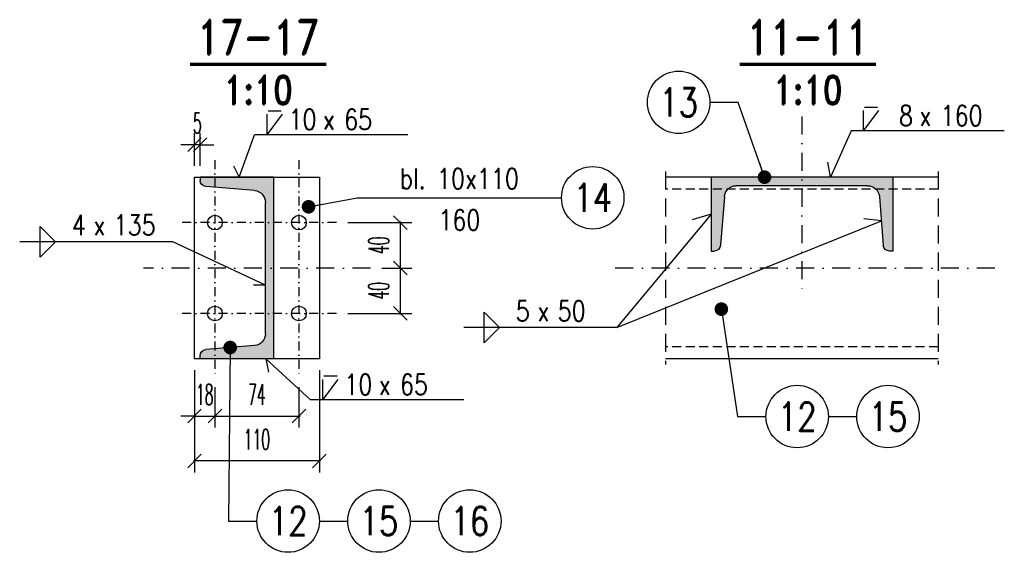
# Model space of a CAD drawing. Header units: millimetres. Extents: x -228255 to 14536, y -140109 to 119945.
# Tile 63 of 123: x -174338 to -173471, y 62419 to 62888. Entities that reach past the tile are written whole.
import ezdxf
from ezdxf.enums import TextEntityAlignment as Align

# ---------------------------------------------------------------- set-up
doc = ezdxf.new("R2010")
doc.units = ezdxf.units.MM
doc.header["$LTSCALE"] = 2.5
for name, pattern in [('DASHDOT', [25.4, 12.7, -6.35, 0, -6.35]), ('DASHDOT2', [12.7, 6.35, -3.175, 0, -3.175]), ('DASHED', [19.049999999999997, 12.7, -6.35]), ('DASHED2', [9.524999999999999, 6.35, -3.175])]:
    doc.linetypes.add(name, pattern=pattern)
for name, color, linetype in [('Gruba', 6, 'Continuous'), ('Opisy_stal', 7, 'Continuous'), ('Osie', 134, 'DASHDOT'), ('Osie_laczniki', 157, 'DASHDOT2'), ('Przerywana', 5, 'DASHED'), ('stal', 4, 'Continuous'), ('Stal_nw', 181, 'DASHED2'), ('Stal_przekroj', 1, 'Continuous'), ('Wymiary', 86, 'Continuous')]:
    doc.layers.add(name, color=color, linetype=linetype)
doc.styles.get("Standard").update_dxf_attribs({"font": 'romans.shx', "width": 0.65})
doc.styles.add('style1', font='romand.shx', dxfattribs={"width": 0.8})
doc.styles.add('style3', font='romans.shx', dxfattribs={"width": 0.5})
doc.dimstyles.new('Skala_10', dxfattribs={"dimtxt": 18, "dimasz": 12, "dimexe": 10, "dimexo": 10, "dimgap": 10, "dimtad": 1, "dimdec": 0, "dimdsep": 46, "dimtxsty": 'style3', "dimblk": 'OBLIQUE', "dimcen": 0, "dimdle": 1, "dimclrd": 256, "dimclre": 256, "dimclrt": 31, "dimadec": 1, "dimazin": 0, "dimtfac": 1, "dimtdec": 0, "dimtix": 1, "dimtmove": 2, "dimatfit": 0, "dimldrblk": 'DOT', "dimfxl": 1, "dimtolj": 1, "dimtzin": 0, "dimlwd": -1, "dimlwe": -1, "dimarcsym": 0})
doc.dimstyles.new('Skala_10$7', dxfattribs={"dimscale": 0, "dimtxt": 18, "dimasz": 12, "dimexe": 10, "dimexo": 15, "dimgap": 5, "dimtad": 1, "dimdec": 0, "dimrnd": 0.5, "dimzin": 9, "dimdsep": 46, "dimtxsty": 'Standard', "dimblk1": 'OBLIQUE', "dimblk2": 'OBLIQUE', "dimsah": 1, "dimcen": 10, "dimdle": 10, "dimclrt": 31, "dimadec": 0, "dimazin": 0, "dimtfac": 1, "dimtdec": 0, "dimtmove": 2, "dimatfit": 3, "dimldrblk": 'DOT', "dimfxl": 1, "dimtolj": 1, "dimtzin": 9, "dimarcsym": 0})

# ---------------------------------------------------------------- blocks, each defined once
blk = doc.blocks.new('C160')
for p, q in [((0, 0), (0, 160)), ((0, 160), (65, 160)), ((65, 160), (65, 157.1775719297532)), ((17.16267516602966, 148.2730140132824), (59.93859872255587, 151.6950878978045)), ((7.5, 22.19354641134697), (7.5, 137.806453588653)), ((17.16267516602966, 11.72698598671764), (59.93859872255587, 8.304912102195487)), ((0, 0), (65, 0)), ((65, 0), (65, 2.822428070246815))]:
    blk.add_line(p, q)
for centre, radius, start, end in [((59.5, 157.1775719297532), 5.5, 274.5739212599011, 0), ((18, 137.806453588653), 10.5, 94.5739212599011, 180), ((18, 22.19354641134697), 10.5, 180, 265.4260787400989), ((59.5, 2.822428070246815), 5.5, 0, 85.42607874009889)]:
    blk.add_arc(centre, radius, start, end)
blk = doc.blocks.new('_Oblique')
at = {"color": 0, "linetype": 'ByBlock', "lineweight": -2}
blk.add_line((-0.5, -0.5), (0.5, 0.5), dxfattribs=at)
blk = doc.blocks.new('*D805')
at = {"layer": 'Defpoints', "color": 0, "ltscale": 0.5, "transparency": 16777216}
for p in [(-174028.9221677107, 62669.51168564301), (-174002.6072639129, 62669.51168564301), (-174058.9221677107, 62629.51168564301)]:
    blk.add_point(p, dxfattribs=at)
at = {"layer": 'Wymiary', "ltscale": 0.5, "transparency": 16777216}
for p, q in [((-174002.6072639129, 62628.51168564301), (-174002.6072639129, 62670.51168564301)), ((-174018.9221677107, 62669.51168564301), (-173992.6072639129, 62669.51168564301)), ((-174048.9221677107, 62629.51168564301), (-173992.6072639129, 62629.51168564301))]:
    blk.add_line(p, q, dxfattribs=at)
at = {"layer": 'Wymiary', "ltscale": 0.5, "transparency": 16777216, "xscale": 12, "yscale": 12, "zscale": 12}
for p, rotation in [((-174002.6072639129, 62669.51168564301), 90), ((-174002.6072639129, 62629.51168564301), 270)]:
    blk.add_blockref('_Oblique', p, dxfattribs=dict(at, rotation=rotation))
at = {"layer": 'Wymiary', "color": 31, "ltscale": 0.5, "transparency": 16777216, "insert": (-174021.6072639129, 62649.51168564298), "char_height": 18, "attachment_point": 5, "rotation": 90, "style": 'style3'}
blk.add_mtext('\\A1;40', dxfattribs=at)
blk = doc.blocks.new('_Dot')
at = {"color": 0, "linetype": 'ByBlock', "lineweight": -2}
blk.add_line((-0.5, 0), (-1, 0), dxfattribs=at)
at = {"color": 0, "linetype": 'ByBlock', "const_width": 0.5}
blk.add_lwpolyline([(-0.25, 0, 1), (0.25, 0, 1)], format="xyb", close=True, dxfattribs=at)
blk = doc.blocks.new('*D806')
at = {"layer": 'Defpoints', "color": 0, "ltscale": 0.5, "transparency": 16777216}
for p in [(-174058.9221677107, 62709.51168564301), (-174002.6072639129, 62709.51168564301), (-174028.9221677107, 62669.51168564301)]:
    blk.add_point(p, dxfattribs=at)
at = {"layer": 'Wymiary', "ltscale": 0.5, "transparency": 16777216}
for p, q in [((-174048.9221677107, 62709.51168564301), (-173992.6072639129, 62709.51168564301)), ((-174002.6072639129, 62668.51168564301), (-174002.6072639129, 62710.51168564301)), ((-174018.9221677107, 62669.51168564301), (-173992.6072639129, 62669.51168564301))]:
    blk.add_line(p, q, dxfattribs=at)
at = {"layer": 'Wymiary', "ltscale": 0.5, "transparency": 16777216, "xscale": 12, "yscale": 12, "zscale": 12}
for p, rotation in [((-174002.6072639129, 62709.51168564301), 90), ((-174002.6072639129, 62669.51168564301), 270)]:
    blk.add_blockref('_Oblique', p, dxfattribs=dict(at, rotation=rotation))
at = {"layer": 'Wymiary', "color": 31, "ltscale": 0.5, "transparency": 16777216, "insert": (-174021.6072639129, 62689.51168564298), "char_height": 18, "attachment_point": 5, "rotation": 90, "style": 'style3'}
blk.add_mtext('\\A1;40', dxfattribs=at)
blk = doc.blocks.new('*D807')
at = {"layer": 'Defpoints', "color": 0, "ltscale": 0.5, "transparency": 16777216}
for p in [(-174183.9221677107, 62778.12493121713), (-174183.9221677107, 62749.51168564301), (-174178.9221677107, 62749.51168564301)]:
    blk.add_point(p, dxfattribs=at)
at = {"layer": 'Wymiary', "ltscale": 0.5, "transparency": 16777216}
for p, q in [((-174183.9221677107, 62759.51168564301), (-174183.9221677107, 62788.12493121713)), ((-174178.9221677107, 62759.51168564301), (-174178.9221677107, 62788.12493121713)), ((-174183.9221677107, 62778.12493121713), (-174195.9221677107, 62778.12493121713)), ((-174178.9221677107, 62778.12493121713), (-174183.9221677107, 62778.12493121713)), ((-174178.9221677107, 62778.12493121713), (-174166.9221677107, 62778.12493121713))]:
    blk.add_line(p, q, dxfattribs=at)
at = {"layer": 'Wymiary', "ltscale": 0.5, "transparency": 16777216, "xscale": 12, "yscale": 12, "zscale": 12}
blk.add_blockref('_Oblique', (-174183.9221677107, 62778.12493121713), dxfattribs=at)
at = {"layer": 'Wymiary', "ltscale": 0.5, "transparency": 16777216, "xscale": 12, "yscale": 12, "zscale": 12, "rotation": 180}
blk.add_blockref('_Oblique', (-174178.9221677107, 62778.12493121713), dxfattribs=at)
at = {"layer": 'Wymiary', "color": 31, "ltscale": 0.5, "transparency": 16777216, "insert": (-174181.4221677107, 62797.12493121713), "char_height": 18, "attachment_point": 5, "style": 'style3'}
blk.add_mtext('\\A1;5', dxfattribs=at)
blk = doc.blocks.new('*D808')
at = {"layer": 'Defpoints', "color": 0, "ltscale": 0.5, "transparency": 16777216}
for p in [(-174183.9221677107, 62589.51168564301), (-174165.9221677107, 62574.51168564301), (-174165.9221677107, 62539.12422123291)]:
    blk.add_point(p, dxfattribs=at)
at = {"layer": 'Wymiary', "ltscale": 0.5, "transparency": 16777216}
for p, q in [((-174183.9221677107, 62579.51168564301), (-174183.9221677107, 62529.12422123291)), ((-174165.9221677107, 62564.51168564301), (-174165.9221677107, 62529.12422123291)), ((-174183.9221677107, 62539.12422123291), (-174195.9221677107, 62539.12422123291)), ((-174183.9221677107, 62539.12422123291), (-174165.9221677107, 62539.12422123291)), ((-174165.9221677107, 62539.12422123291), (-174153.9221677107, 62539.12422123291))]:
    blk.add_line(p, q, dxfattribs=at)
at = {"layer": 'Wymiary', "ltscale": 0.5, "transparency": 16777216, "xscale": 12, "yscale": 12, "zscale": 12}
blk.add_blockref('_Oblique', (-174183.9221677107, 62539.12422123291), dxfattribs=at)
at = {"layer": 'Wymiary', "ltscale": 0.5, "transparency": 16777216, "xscale": 12, "yscale": 12, "zscale": 12, "rotation": 180}
blk.add_blockref('_Oblique', (-174165.9221677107, 62539.12422123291), dxfattribs=at)
at = {"layer": 'Wymiary', "color": 31, "ltscale": 0.5, "transparency": 16777216, "insert": (-174174.9221677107, 62558.12422123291), "char_height": 18, "attachment_point": 5, "style": 'style3'}
blk.add_mtext('\\A1;18', dxfattribs=at)
blk = doc.blocks.new('*D809')
at = {"layer": 'Defpoints', "color": 0, "ltscale": 0.5, "transparency": 16777216}
for p in [(-174165.9221677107, 62574.51168564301), (-174091.9221677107, 62574.51168564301), (-174091.9221677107, 62539.12422123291)]:
    blk.add_point(p, dxfattribs=at)
at = {"layer": 'Wymiary', "ltscale": 0.5, "transparency": 16777216}
for p, q in [((-174165.9221677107, 62564.51168564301), (-174165.9221677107, 62529.12422123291)), ((-174091.9221677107, 62564.51168564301), (-174091.9221677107, 62529.12422123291)), ((-174166.9221677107, 62539.12422123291), (-174090.9221677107, 62539.12422123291))]:
    blk.add_line(p, q, dxfattribs=at)
at = {"layer": 'Wymiary', "ltscale": 0.5, "transparency": 16777216, "xscale": 12, "yscale": 12, "zscale": 12, "rotation": 180}
blk.add_blockref('_Oblique', (-174165.9221677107, 62539.12422123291), dxfattribs=at)
at = {"layer": 'Wymiary', "ltscale": 0.5, "transparency": 16777216, "xscale": 12, "yscale": 12, "zscale": 12}
blk.add_blockref('_Oblique', (-174091.9221677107, 62539.12422123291), dxfattribs=at)
at = {"layer": 'Wymiary', "color": 31, "ltscale": 0.5, "transparency": 16777216, "insert": (-174128.9221677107, 62558.12422123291), "char_height": 18, "attachment_point": 5, "style": 'style3'}
blk.add_mtext('\\A1;74', dxfattribs=at)
blk = doc.blocks.new('*D810')
at = {"layer": 'Defpoints', "color": 0, "ltscale": 0.5, "transparency": 16777216}
for p in [(-174183.9221677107, 62589.51168564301), (-174073.9221677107, 62589.51168564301), (-174183.9221677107, 62499.63355001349)]:
    blk.add_point(p, dxfattribs=at)
at = {"layer": 'Wymiary', "ltscale": 0.5, "transparency": 16777216}
for p, q in [((-174183.9221677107, 62579.51168564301), (-174183.9221677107, 62489.63355001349)), ((-174073.9221677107, 62579.51168564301), (-174073.9221677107, 62489.63355001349)), ((-174072.9221677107, 62499.63355001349), (-174184.9221677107, 62499.63355001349))]:
    blk.add_line(p, q, dxfattribs=at)
at = {"layer": 'Wymiary', "ltscale": 0.5, "transparency": 16777216, "xscale": 12, "yscale": 12, "zscale": 12, "rotation": 180}
blk.add_blockref('_Oblique', (-174183.9221677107, 62499.63355001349), dxfattribs=at)
at = {"layer": 'Wymiary', "ltscale": 0.5, "transparency": 16777216, "xscale": 12, "yscale": 12, "zscale": 12}
blk.add_blockref('_Oblique', (-174073.9221677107, 62499.63355001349), dxfattribs=at)
at = {"layer": 'Wymiary', "color": 31, "ltscale": 0.5, "transparency": 16777216, "insert": (-174128.9221677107, 62518.63355001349), "char_height": 18, "attachment_point": 5, "style": 'style3'}
blk.add_mtext('\\A1;110', dxfattribs=at)
blk = doc.blocks.new('pol_V_prawa')
at = {"color": 7}
for p, q in [((10.95383530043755, 0), (24.45383530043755, 18)), ((10.95383530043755, 0), (10.95383530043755, 18)), ((135, 0), (0, 0))]:
    blk.add_line(p, q, dxfattribs=at)
at = {"color": 31, "width": 0.8}
blk.add_text('x', height=18, dxfattribs=at).set_placement((60.11379066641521, 4.5))
blk.add_attdef('22', text='', height=18, dxfattribs=at).set_placement((54.50961159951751, 4.5), align=Align.RIGHT)
blk.add_attdef('9999', (78.82358012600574, 4.5), '', height=18, dxfattribs=at)
blk = doc.blocks.new('Pach_obustr_lewa')
at = {"color": 7}
for p, q in [((-116.9999999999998, -13.5), (-116.9999999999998, 13.5)), ((-116.9999999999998, 13.5), (-103.5000000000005, 1.591615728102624e-12)), ((0, 0), (-134.9999999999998, 0)), ((-116.9999999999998, -13.50000000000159), (-103.5000000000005, 7.958078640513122e-13))]:
    blk.add_line(p, q, dxfattribs=at)
at = {"color": 31, "width": 0.8}
blk.add_text('x', height=18, dxfattribs=at).set_placement((-70.04479752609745, 5.610461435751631))
blk.add_attdef('AA', text='', height=18, dxfattribs=at).set_placement((-76.7791431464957, 5.610461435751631), align=Align.RIGHT)
blk.add_attdef('LLLL', (-52.29250789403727, 5.610365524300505), '', height=18, dxfattribs=at)
blk = doc.blocks.new('Op_el_prawy')
at = {"color": 7}
blk.add_line((0, 2.842170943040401e-14), (180, 2.842170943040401e-14), dxfattribs=at)
blk.add_circle((207.5, 2.842170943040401e-14), 27.5, dxfattribs=at)
at = {"color": 31, "width": 0.8}
for tag, p in [('ZK_120X120X5', (90, 7.803000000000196)), ('1000', (90, -28.61999999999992))]:
    blk.add_attdef(tag, text='', height=18, dxfattribs=at).set_placement(p, align=Align.CENTER)
blk.add_attdef('22', text='', height=25, dxfattribs=at).set_placement((207.5, 2.842170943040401e-14), align=Align.MIDDLE)
blk = doc.blocks.new('Elem_lewy')
at = {"color": 7}
blk.add_line((-2.273736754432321e-13, 5.684341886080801e-14), (-25.00000000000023, 8.526512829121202e-14), dxfattribs=at)
blk.add_circle((-52.50000000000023, 5.684341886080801e-14), 27.5, dxfattribs=at)
at = {"color": 31, "width": 0.8}
blk.add_attdef('22', text='', height=25, dxfattribs=at).set_placement((-52.50000000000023, 5.684341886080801e-14), align=Align.MIDDLE)
blk = doc.blocks.new('Elem_prawy')
at = {"color": 7}
blk.add_line((0, -5.684341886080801e-14), (25, -2.842170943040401e-14), dxfattribs=at)
blk.add_circle((52.5, -5.684341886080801e-14), 27.5, dxfattribs=at)
at = {"color": 31, "width": 0.8}
blk.add_attdef('22', text='', height=25, dxfattribs=at).set_placement((52.5, -5.684341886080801e-14), align=Align.MIDDLE)

msp = doc.modelspace()

# ---------------------------------------------------------------- hatches: boundary and pattern name
at = {"layer": 'Stal_przekroj', "ltscale": 0.5}
h = msp.add_hatch(color=256, dxfattribs=at)
h.dxf.hatch_style = 1
h.paths.add_polyline_path([(-174113.9221677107, 62749.51168564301), (-174178.9221677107, 62749.51168564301), (-174178.9221677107, 62746.68925757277, 0.3910205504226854), (-174173.8607664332, 62741.20677354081), (-174131.0848428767, 62737.78469965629, -0.3910205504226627), (-174121.4221677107, 62727.31813923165), (-174121.4221677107, 62611.70523205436, -0.3910205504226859), (-174131.0848428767, 62601.23867162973), (-174173.8607664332, 62597.8165977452, 0.3910205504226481), (-174178.9221677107, 62592.33411371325), (-174178.9221677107, 62589.51168564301), (-174113.9221677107, 62589.51168564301)])
h = msp.add_hatch(color=256, dxfattribs=at)
h.dxf.hatch_style = 1
h.paths.add_polyline_path([(-173568.9624347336, 62749.51168564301), (-173728.9624347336, 62749.51168564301), (-173728.9624347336, 62684.51168564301), (-173726.1400066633, 62684.51168564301, 0.3910205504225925), (-173720.6575226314, 62689.57308692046), (-173717.2354487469, 62732.34901047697, -0.3910205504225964), (-173706.7688883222, 62742.01168564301), (-173591.1559811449, 62742.01168564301, -0.3910205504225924), (-173580.6894207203, 62732.34901047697), (-173577.2673468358, 62689.57308692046, 0.3910205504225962), (-173571.7848628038, 62684.51168564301), (-173568.9624347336, 62684.51168564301)])

# ---------------------------------------------------------------- linework, layer by layer
at = {"layer": 'Gruba', "const_width": 3}
for points in [[(-174187.7360842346, 62848.80448588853), (-174067.7360842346, 62848.80448588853)], [(-173703.7089174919, 62848.80448588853), (-173583.7089174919, 62848.80448588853)]]:
    msp.add_lwpolyline(points, dxfattribs=at)
at = {"layer": 'Opisy_stal', "ltscale": 0.5}
for p, q in [((-173593.7460498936, 62811.21030589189), (-173582.2460498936, 62811.21030589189)), ((-174118.9913309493, 62807.8528305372), (-174107.4913309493, 62807.8528305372)), ((-174144.6177082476, 62749.51168564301), (-174130.9451662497, 62786.8528305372)), ((-173605.699885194, 62790.21030589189), (-173623.7425649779, 62749.51168564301)), ((-174149.5639327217, 62759.52081808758), (-174144.6177082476, 62749.51168564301)), ((-173623.7425649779, 62749.51168564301), (-173626.2017191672, 62762.62652711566)), ((-173728.9624347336, 62717.01168564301), (-173811.8094904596, 62617.11031838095)), ((-173728.9624347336, 62717.01168564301), (-173745.7397070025, 62711.90093132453)), ((-173811.8094904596, 62617.11031838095), (-173578.978383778, 62710.96104869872)), ((-173578.978383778, 62710.96104869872), (-173594.5334471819, 62712.77797646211)), ((-174121.4221677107, 62654.42315177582), (-174202.8595648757, 62692.72709345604)), ((-174121.4221677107, 62654.42315177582), (-174131.9615658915, 62654.42315177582)), ((-174081.8407550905, 62553.48317585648), (-174121.1390034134, 62589.51168564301)), ((-174121.1390034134, 62589.51168564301), (-174118.7864379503, 62577.76621535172)), ((-174069.8869197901, 62574.48317585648), (-174058.3869197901, 62574.48317585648))]:
    msp.add_line(p, q, dxfattribs=at)
at = {"layer": 'Osie', "ltscale": 0.5}
for p, q in [((-173648.9624347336, 62802.91741337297), (-173648.9624347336, 62644.12378141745)), ((-174028.9221677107, 62669.51168564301), (-174228.9221677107, 62669.51168564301)), ((-173478.9624347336, 62669.51168564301), (-173818.9624347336, 62669.51168564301))]:
    msp.add_line(p, q, dxfattribs=at)
at = {"layer": 'Osie_laczniki', "ltscale": 0.5}
for p, q in [((-174165.9221677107, 62764.51168564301), (-174165.9221677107, 62574.51168564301)), ((-174091.9221677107, 62764.51168564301), (-174091.9221677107, 62574.51168564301)), ((-174058.9221677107, 62709.51168564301), (-174198.9221677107, 62709.51168564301)), ((-174058.9221677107, 62629.51168564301), (-174198.9221677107, 62629.51168564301))]:
    msp.add_line(p, q, dxfattribs=at)
at = {"layer": 'Przerywana', "ltscale": 0.5}
for p, q in [((-173768.9624347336, 62754.51168564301), (-173768.9624347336, 62584.51168564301)), ((-173528.9624347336, 62754.51168564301), (-173528.9624347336, 62584.51168564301))]:
    msp.add_line(p, q, dxfattribs=at)
at = {"layer": 'stal', "ltscale": 0.5}
for p, q in [((-173528.9624347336, 62749.51168564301), (-173768.9624347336, 62749.51168564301)), ((-173528.9624347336, 62589.51168564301), (-173768.9624347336, 62589.51168564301))]:
    msp.add_line(p, q, dxfattribs=at)
msp.add_lwpolyline([(-174183.9221677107, 62749.51168564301), (-174073.9221677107, 62749.51168564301), (-174073.9221677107, 62589.51168564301), (-174183.9221677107, 62589.51168564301)], close=True, dxfattribs=at)
for centre in [(-174165.9221677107, 62709.51168564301), (-174091.9221677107, 62709.51168564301), (-174165.9221677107, 62629.51168564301), (-174091.9221677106, 62629.51168564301)]:
    msp.add_circle(centre, 6.5, dxfattribs=at)
at = {"layer": 'Stal_nw', "ltscale": 0.5}
for p, q in [((-173528.9624347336, 62739.01168564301), (-173768.9624347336, 62739.01168564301)), ((-173528.9624347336, 62600.01168564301), (-173768.9624347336, 62600.01168564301))]:
    msp.add_line(p, q, dxfattribs=at)

# ---------------------------------------------------------------- block references
at = {"layer": 'Opisy_stal', "ltscale": 0.5}
for name, p, values in [('Elem_lewy', (-173705.0240824, 62815.35984085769), {'22': '13'}), ('pol_V_prawa', (-174130.9451662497, 62786.8528305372), {'9999': '65', '22': '10'}), ('pol_V_prawa', (-173605.699885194, 62790.21030589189), {'9999': '160', '22': '8'}), ('Op_el_prawy', (-174040.6543636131, 62731.37854358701), {'1000': '160', 'ZK_120X120X5': 'bl. 10x110', '22': '14'}), ('Pach_obustr_lewa', (-174202.8595648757, 62692.72709345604), {'LLLL': '135', 'AA': '4'}), ('Pach_obustr_lewa', (-173811.8094904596, 62617.11031838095), {'LLLL': '50', 'AA': '5'}), ('pol_V_prawa', (-174081.8407550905, 62553.48317585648), {'9999': '65', '22': '10'}), ('Elem_prawy', (-173705.6359240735, 62538.74986053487), {'22': '12'}), ('Elem_prawy', (-173625.6359240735, 62538.74986053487), {'22': '15'}), ('Elem_prawy', (-174153.9615051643, 62446.72668708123), {'22': '12'}), ('Elem_prawy', (-174073.9615051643, 62446.72668708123), {'22': '15'}), ('Elem_prawy', (-173993.9615051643, 62446.72668708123), {'22': '16'})]:
    msp.add_blockref(name, p, dxfattribs=at).add_auto_attribs(values)
at = {"layer": 'Stal_przekroj', "xscale": -1}
msp.add_blockref('C160', (-174113.9221677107, 62589.51168564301), dxfattribs=at)
at = {"layer": 'Stal_przekroj', "xscale": -1, "rotation": 90}
msp.add_blockref('C160', (-173568.9624347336, 62749.51168564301), dxfattribs=at)

# ---------------------------------------------------------------- texts
at = {"layer": 'Gruba', "style": 'style1', "width": 0.8}
for s, p in [('17-17', (-174127.7360842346, 62848.80448588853)), ('11-11', (-173643.7089174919, 62848.80448588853))]:
    msp.add_text(s, height=30, dxfattribs=at).set_placement(p, align=Align.BOTTOM_CENTER)
for p in [(-174127.7360842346, 62838.80448588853), (-173643.7089174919, 62838.80448588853)]:
    msp.add_text('1:10', height=25, dxfattribs=at).set_placement(p, align=Align.TOP_CENTER)

# ---------------------------------------------------------------- dimensions: what is measured, and where the dimension line sits
at = {"layer": 'Wymiary', "ltscale": 0.5}
for base, p1, p2, picture, middle in [((-174183.9221677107, 62778.12493121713), (-174178.9221677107, 62749.51168564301), (-174183.9221677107, 62749.51168564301), '*D807', (-174181.4221677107, 62797.12493121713)), ((-174165.9221677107, 62539.12422123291), (-174183.9221677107, 62589.51168564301), (-174165.9221677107, 62574.51168564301), '*D808', (-174174.9221677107, 62558.12422123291)), ((-174183.9221677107, 62499.63355001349), (-174073.9221677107, 62589.51168564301), (-174183.9221677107, 62589.51168564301), '*D810', (-174128.9221677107, 62518.63355001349)), ((-174091.9221677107, 62539.12422123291), (-174165.9221677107, 62574.51168564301), (-174091.9221677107, 62574.51168564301), '*D809', (-174128.9221677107, 62558.12422123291))]:
    dim = msp.add_linear_dim(base=base, p1=p1, p2=p2, dimstyle='Skala_10', dxfattribs=at)
    dim.commit()
    dim.dimension.update_dxf_attribs({"geometry": picture, "text_midpoint": middle})
for base, p1, p2, picture, middle in [((-174002.6072639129, 62709.51168564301), (-174028.9221677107, 62669.51168564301), (-174058.9221677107, 62709.51168564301), '*D806', (-174021.6072639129, 62689.51168564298)), ((-174002.6072639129, 62669.51168564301), (-174058.9221677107, 62629.51168564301), (-174028.9221677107, 62669.51168564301), '*D805', (-174021.6072639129, 62649.51168564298))]:
    dim = msp.add_linear_dim(base=base, p1=p1, p2=p2, angle=90, dimstyle='Skala_10', dxfattribs=at)
    dim.commit()
    dim.dimension.update_dxf_attribs({"geometry": picture, "text_midpoint": middle})

# ---------------------------------------------------------------- leaders
at = {"layer": 'Opisy_stal', "ltscale": 0.5}
for points, override in [([(-173681.8727572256, 62749.51168564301), (-173705.0240824, 62815.35984085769)], {"dimscale": 1, "dimtad": 0}), ([(-174083.4624264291, 62723.4467222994), (-174040.6543636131, 62731.37854358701)], {"dimscale": 1, "dimtad": 0}), ([(-173719.8905954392, 62633.32678841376), (-173705.6359240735, 62538.74986053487)], {"dimscale": 1, "dimtad": 0, "dimldrblk": 'Dot'}), ([(-174152.472804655, 62599.52763468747), (-174153.9615051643, 62446.72668708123)], {"dimscale": 1, "dimtad": 0})]:
    msp.add_leader(points, dimstyle='Skala_10$7', override=override, dxfattribs=at)

doc.saveas('drawing.dxf')
